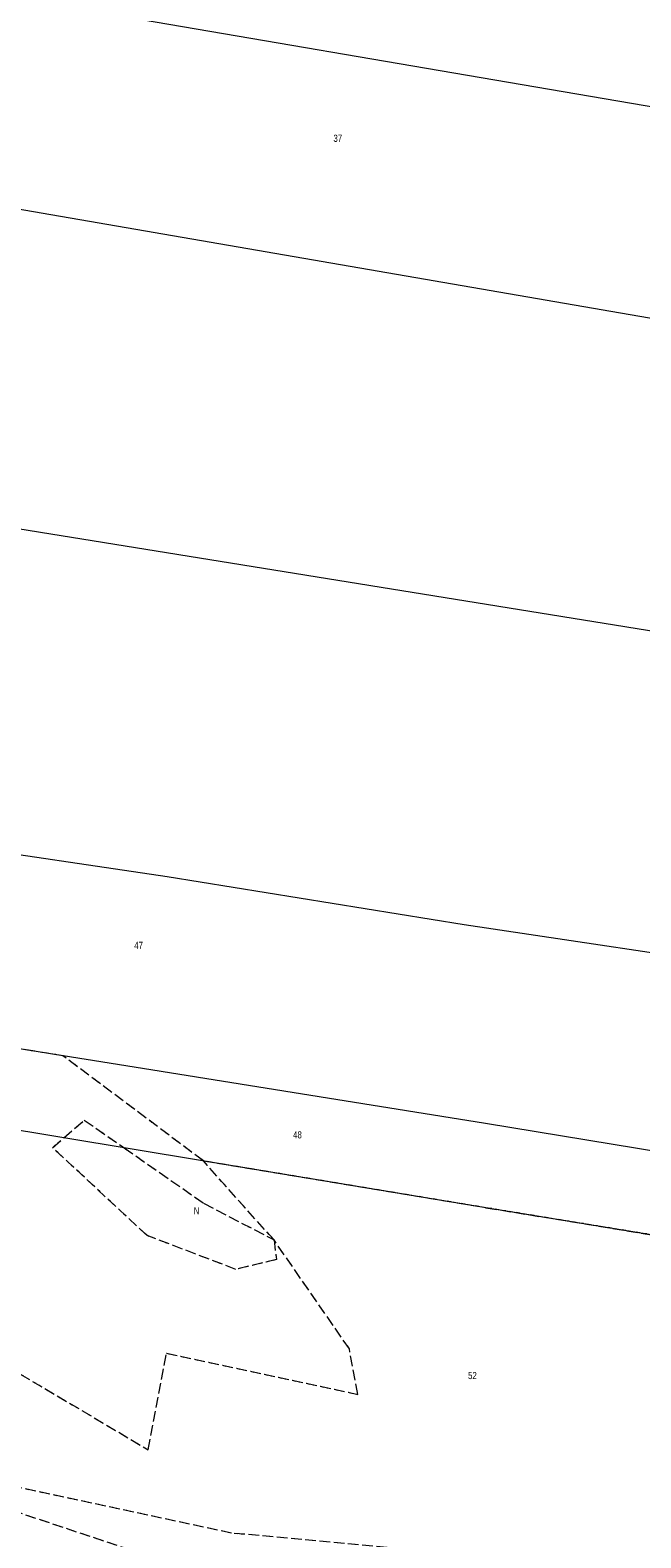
# Model space of a CAD drawing. Header units: inches. Extents: x 6497603 to 6502483, y 5925790 to 5934357.
# Tile 75 of 256: x 6500372 to 6500501, y 5926461 to 5926777. Entities that reach past the tile are written whole.
import ezdxf
from ezdxf.enums import TextEntityAlignment as Align

# ---------------------------------------------------------------- set-up
doc = ezdxf.new("R2010")
doc.units = ezdxf.units.IN
doc.header["$MEASUREMENT"] = 0
for name, pattern in [('219-1000', [0, 0]), ('egkk-1000', [3, 2.25, -0.75]), ('egug-1000', [1.5, 0.75, -0.75])]:
    doc.linetypes.add(name, pattern=pattern)
for name, color, linetype in [('203-punkt graniczny', 7, 'Continuous'), ('210-oznaczenie konturu użytku gruntowego', 7, 'Continuous'), ('211-numer działki ewidencyjnej', 7, 'Continuous'), ('217-kontur klasyfikacyjny', 7, 'Continuous'), ('218-kontur użytku gruntowego', 7, 'Continuous'), ('219-działka ewidencyjna', 7, 'Continuous')]:
    doc.layers.add(name, color=color, linetype=linetype)
doc.styles.get("Standard").update_dxf_attribs({"font": 'arial.ttf'})

# ---------------------------------------------------------------- blocks, each defined once
blk = doc.blocks.new('203')
at = {"linetype": 'Continuous', "lineweight": 0}
h = blk.add_hatch(color=0, dxfattribs=at)
edge = h.paths.add_edge_path()
edge.add_arc((0, 0), 0.09, 0, 360)

msp = doc.modelspace()

# ---------------------------------------------------------------- linework, layer by layer
at = {"layer": '217-kontur klasyfikacyjny', "color": 3, "linetype": 'egkk-1000', "lineweight": 18, "flags": 128}
for points in [[(6500379.21, 5926561.99), (6500348.43, 5926566.9)], [(6500408.68, 5926539.92), (6500379.21, 5926561.99)], [(6500379.4, 5926544.76), (6500383.67, 5926548.49)], [(6500383.67, 5926548.49), (6500392.03, 5926542.68)], [(6500377.03, 5926542.7), (6500379.4, 5926544.76)], [(6500396.87, 5926524.24), (6500377.03, 5926542.7)], [(6500392.03, 5926542.68), (6500408.73, 5926531.05)], [(6500423.52, 5926523.32), (6500408.68, 5926539.92)], [(6500408.68, 5926539.92), (6500468.02, 5926530.1)], [(6500408.73, 5926531.05), (6500423.52, 5926523.32)], [(6500468.02, 5926530.1), (6500531.4, 5926519.74)], [(6500415.5, 5926517.15), (6500396.87, 5926524.24)], [(6500439.34, 5926500.47), (6500423.52, 5926523.32)], [(6500423.52, 5926523.32), (6500424.01, 5926519.22)], [(6500424.01, 5926519.22), (6500415.5, 5926517.15)], [(6500352.18, 5926505.87), (6500397.07, 5926479.3)], [(6500397.07, 5926479.3), (6500400.95, 5926499.53)], [(6500400.95, 5926499.53), (6500441.12, 5926490.92)], [(6500441.12, 5926490.92), (6500439.34, 5926500.47)], [(6500280.24, 5926495.96), (6500398.67, 5926456.54)], [(6500414.59, 5926461.79), (6500353.83, 5926474.81)], [(6500504.02, 5926453.55), (6500414.59, 5926461.79)]]:
    msp.add_lwpolyline(points, dxfattribs=at)
at = {"layer": '218-kontur użytku gruntowego', "color": 3, "linetype": 'egug-1000', "lineweight": 18, "flags": 128}
for points in [[(6500379.21, 5926561.99), (6500348.43, 5926566.9)], [(6500408.68, 5926539.92), (6500379.21, 5926561.99)], [(6500379.4, 5926544.76), (6500383.67, 5926548.49)], [(6500383.67, 5926548.49), (6500392.03, 5926542.68)], [(6500377.03, 5926542.7), (6500379.4, 5926544.76)], [(6500396.87, 5926524.24), (6500377.03, 5926542.7)], [(6500392.03, 5926542.68), (6500408.73, 5926531.05)], [(6500423.52, 5926523.32), (6500408.68, 5926539.92)], [(6500468.02, 5926530.1), (6500408.68, 5926539.92)], [(6500408.73, 5926531.05), (6500423.52, 5926523.32)], [(6500531.4, 5926519.74), (6500468.02, 5926530.1)], [(6500415.5, 5926517.15), (6500396.87, 5926524.24)], [(6500439.34, 5926500.47), (6500423.52, 5926523.32)], [(6500423.52, 5926523.32), (6500424.01, 5926519.22)], [(6500424.01, 5926519.22), (6500415.5, 5926517.15)], [(6500352.18, 5926505.87), (6500397.07, 5926479.3)], [(6500397.07, 5926479.3), (6500400.95, 5926499.53)], [(6500400.95, 5926499.53), (6500441.12, 5926490.92)], [(6500441.12, 5926490.92), (6500439.34, 5926500.47)], [(6500280.24, 5926495.96), (6500398.67, 5926456.54)], [(6500414.59, 5926461.79), (6500353.83, 5926474.81)], [(6500504.02, 5926453.55), (6500414.59, 5926461.79)]]:
    msp.add_lwpolyline(points, dxfattribs=at)
at = {"layer": '219-działka ewidencyjna', "color": 3, "linetype": '219-1000', "lineweight": 18, "flags": 128}
for points in [[(6500578.91, 5926748.19), (6500289.45, 5926797.64)], [(6500566.82, 5926705.69), (6500288.62, 5926753.7)], [(6500517.54, 5926648.71), (6500273.42, 5926688.15)], [(6500401.09, 5926599.55), (6500308.49, 5926613.25)], [(6500463.45, 5926589.49), (6500401.09, 5926599.55)], [(6500528.04, 5926579.8), (6500463.45, 5926589.49)], [(6500390.64, 5926560.16), (6500341.44, 5926568.01)], [(6500467.94, 5926547.76), (6500390.64, 5926560.16)], [(6500468.02, 5926530.1), (6500349.34, 5926549.74)], [(6500542.39, 5926535.56), (6500467.94, 5926547.76)], [(6500534.84, 5926519.17), (6500468.02, 5926530.1)]]:
    msp.add_lwpolyline(points, dxfattribs=at)

# ---------------------------------------------------------------- block references
at = {"layer": '203-punkt graniczny', "color": 3, "linetype": 'Continuous', "lineweight": 18}
for p in [(6500401.09, 5926599.55), (6500463.45, 5926589.49), (6500390.64, 5926560.16), (6500467.94, 5926547.76), (6500468.02, 5926530.1)]:
    msp.add_blockref('203', p, dxfattribs=at)

# ---------------------------------------------------------------- texts
at = {"layer": '210-oznaczenie konturu użytku gruntowego', "color": 3, "linetype": 'Continuous', "lineweight": 18, "width": 0.79}
msp.add_text('N', height=1.5, dxfattribs=at).set_placement((6500406.66, 5926528.69))
at = {"layer": '211-numer działki ewidencyjnej', "color": 3, "linetype": 'Continuous', "lineweight": 18, "width": 0.79}
for s, p in [('37', (6500435.99, 5926755.34)), ('47', (6500394.18, 5926585.93)), ('48', (6500427.52, 5926546.14)), ('52', (6500464.25, 5926495.62))]:
    msp.add_text(s, height=1.5, dxfattribs=at).set_placement(p, align=Align.TOP_LEFT)

doc.saveas('drawing.dxf')
